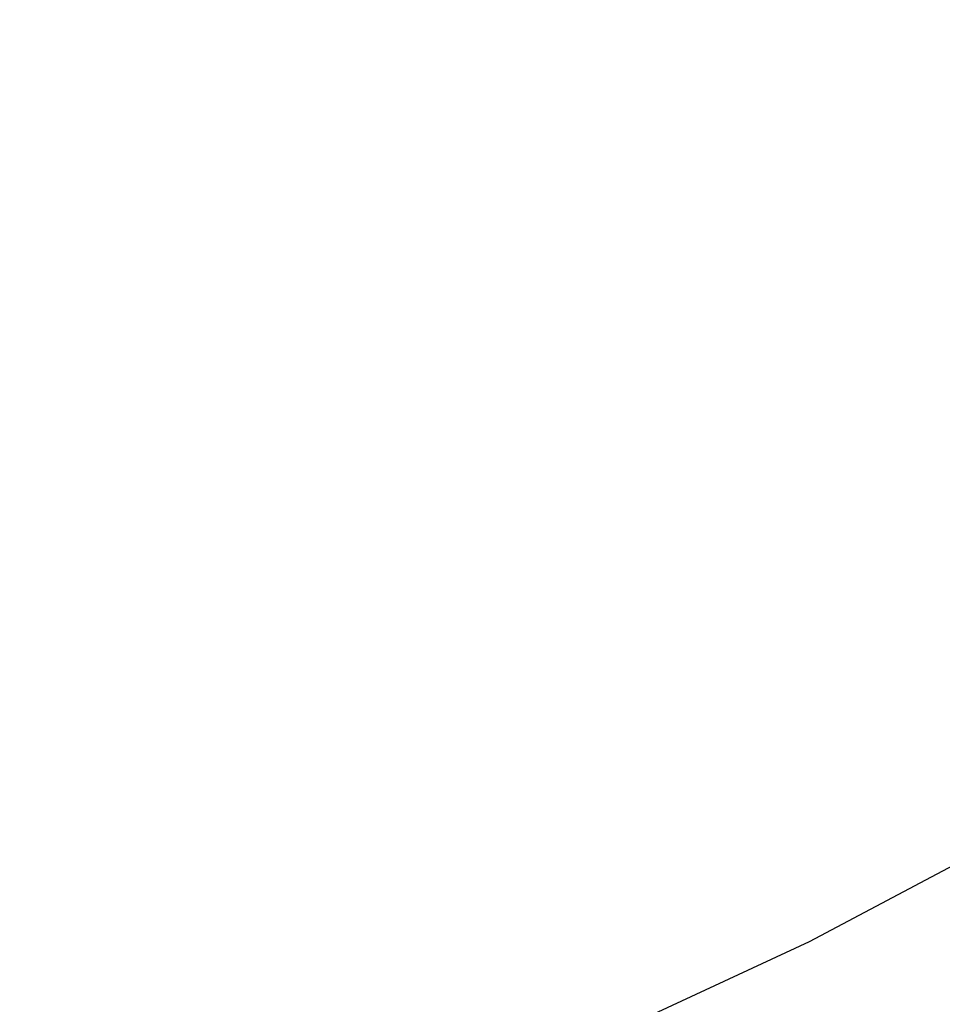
# Paper-space layout '_Trimétrica' of a CAD drawing. Header units: millimetres. Extents: x -779 to 107, y -976 to -84.
# Tile 48 of 197: x -230 to -221, y -701 to -691. Entities that reach past the tile are written whole.
import ezdxf

# ---------------------------------------------------------------- set-up
doc = ezdxf.new("R2010")
doc.units = ezdxf.units.MM

psp = doc.layouts.new('_Trimétrica')

# ---------------------------------------------------------------- linework, layer by layer
at = {"color": 7, "linetype": 'Continuous', "lineweight": 25, "flags": 128}
psp.add_lwpolyline([(-296.3797, -714.61), (-289.0477, -714.867), (-281.7955, -714.812), (-274.6351, -714.4453), (-267.5788, -713.7673), (-260.6384, -712.7792), (-253.8256, -711.4827), (-247.1519, -709.8799), (-240.6286, -707.9736), (-234.2666, -705.7671), (-228.0767, -703.2639), (-222.0693, -700.4683), (-216.2545, -697.3851), (-210.6422, -694.0195), (-205.2418, -690.377), (-200.0625, -686.4639), (-195.1129, -682.2868), (-190.4013, -677.8527), (-185.9359, -673.169), (-181.724, -668.2437)], dxfattribs=at)
at = {"color": 7, "linetype": 'Continuous', "lineweight": 25}
psp.add_open_spline([(-502.0853, -328.2898), (-501.3449, -327.7445), (-498.775, -325.8519), (-494.1656, -322.8665), (-488.2707, -319.3354), (-482.1806, -316.0729), (-475.919, -313.0642), (-469.4894, -310.3177), (-462.9011, -307.835), (-456.1617, -305.6191), (-449.2795, -303.6724), (-442.2628, -301.9968), (-435.1199, -300.5941), (-427.8592, -299.4657), (-420.4893, -298.6126), (-413.0187, -298.0358), (-405.4562, -297.7358), (-397.8106, -297.7128), (-390.0907, -297.967), (-382.3057, -298.4981), (-374.4646, -299.3054), (-366.5766, -300.3881), (-358.6511, -301.7451), (-350.6974, -303.3749), (-342.7249, -305.2757), (-334.7432, -307.4455), (-326.7619, -309.8817), (-318.7904, -312.5817), (-310.8385, -315.5425), (-302.9156, -318.7605), (-295.0314, -322.2322), (-287.1955, -325.9535), (-279.4174, -329.9201), (-271.7065, -334.1273), (-264.0723, -338.5702), (-256.524, -343.2434), (-249.0709, -348.1415), (-241.7221, -353.2586), (-234.4865, -358.5886), (-227.373, -364.1251), (-220.3903, -369.8613), (-213.5468, -375.7905), (-206.851, -381.9053), (-200.311, -388.1984), (-193.9348, -394.6621), (-187.7301, -401.2886), (-181.7045, -408.0698), (-175.8652, -414.9974), (-170.2195, -422.0629), (-164.7741, -429.2576), (-159.5354, -436.5729), (-154.51, -443.9997), (-149.7037, -451.5289), (-145.1222, -459.1514), (-140.7711, -466.8577), (-136.6555, -474.6385), (-132.7802, -482.4843), (-129.1497, -490.3853), (-125.7683, -498.3322), (-122.6398, -506.315), (-119.7679, -514.3242), (-117.1557, -522.3499), (-114.8062, -530.3824), (-112.7219, -538.4121), (-110.9052, -546.4293), (-109.3579, -554.4243), (-108.0817, -562.3876), (-107.0778, -570.3097), (-106.3472, -578.1813), (-105.8905, -585.993), (-105.7081, -593.7357), (-105.8, -601.4004), (-106.1661, -608.9782), (-106.8057, -616.4603), (-107.7181, -623.8381), (-108.9023, -631.1032), (-110.3569, -638.2473), (-112.0805, -645.262), (-114.0711, -652.1395), (-116.3269, -658.8718), (-118.8455, -665.4511), (-121.6242, -671.8698), (-124.6607, -678.1199), (-127.9501, -684.1955), (-131.4954, -690.0834), (-135.2011, -695.6956), (-137.8467, -699.2369), (-139.1337, -700.9595)], degree=3, knots=[0, 0, 0, 0, 0.004861, 0.016871, 0.028873, 0.040866, 0.052848, 0.064818, 0.076776, 0.08872, 0.100652, 0.112571, 0.124478, 0.136373, 0.148257, 0.160131, 0.171996, 0.183853, 0.195702, 0.207545, 0.219382, 0.231215, 0.243043, 0.254868, 0.266689, 0.278509, 0.290327, 0.302143, 0.313959, 0.325773, 0.337588, 0.349402, 0.361215, 0.373029, 0.384843, 0.396657, 0.408472, 0.420287, 0.432102, 0.443917, 0.455732, 0.467548, 0.479363, 0.491179, 0.502995, 0.51481, 0.526626, 0.538441, 0.550256, 0.56207, 0.573884, 0.585697, 0.59751, 0.609322, 0.621133, 0.632944, 0.644755, 0.656565, 0.668374, 0.680183, 0.691992, 0.703802, 0.715611, 0.727421, 0.739232, 0.751044, 0.762859, 0.774675, 0.786495, 0.798318, 0.810146, 0.821978, 0.833817, 0.845663, 0.857517, 0.869379, 0.881251, 0.893134, 0.905029, 0.916935, 0.928855, 0.940788, 0.952734, 0.964693, 0.976665, 0.988649, 1, 1, 1, 1], dxfattribs=at)

doc.saveas('drawing.dxf')
